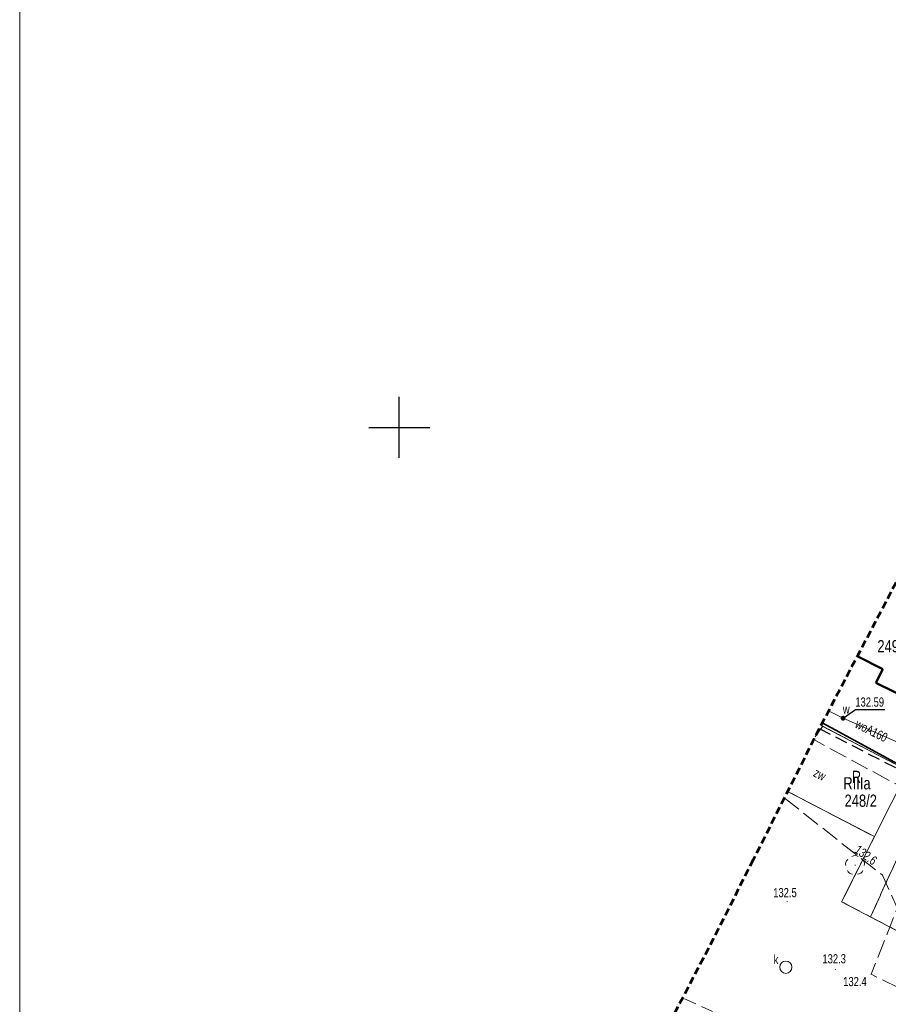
# Model space of a CAD drawing. Header units: centimetres. Extents: x 1590 to 6442358, y 1327 to 6703124.
# Tile 4 of 79: x 1809 to 1880, y 1580 to 1660. Entities that reach past the tile are written whole.
import ezdxf
from ezdxf.enums import TextEntityAlignment as Align

# ---------------------------------------------------------------- set-up
doc = ezdxf.new("R2010")
doc.units = ezdxf.units.CM
for name, pattern in [('TZ.430.7812.2024$0$1.0_0.5', [1.5, 1, -0.5]), ('TZ.430.7812.2024$0$1.5_0.5', [2, 1.5, -0.5]), ('TZ.430.7812.2024$0$2', [0.9, 0.6, -0.3]), ('TZ.430.7812.2024$0$219-500', [0]), ('TZ.430.7812.2024$0$egkk-500', [2, 1.5, -0.5]), ('TZ.430.7812.2024$0$egug-500', [1, 0.5, -0.5])]:
    doc.linetypes.add(name, pattern=pattern)
for name, color, linetype, lineweight in [('0_RAMKA', 7, 'Continuous', 25), ('TZ.430.7812.2024$0$!MPZP', 134, 'Continuous', 18), ('TZ.430.7812.2024$0$#RAMKA', 7, 'Continuous', 15)]:
    doc.layers.add(name, color=color, linetype=linetype, lineweight=lineweight)
for name, color, linetype in [('TZ.430.7812.2024$0$203-punkt graniczny', 7, 'Continuous'), ('TZ.430.7812.2024$0$209-oznaczenie konturu klasyfikacyjnego', 7, 'Continuous'), ('TZ.430.7812.2024$0$210-oznaczenie konturu użytku gruntowego', 7, 'Continuous'), ('TZ.430.7812.2024$0$211-numer działki ewidencyjnej', 7, 'Continuous'), ('TZ.430.7812.2024$0$217-kontur klasyfikacyjny', 7, 'Continuous'), ('TZ.430.7812.2024$0$218-kontur użytku gruntowego', 7, 'Continuous'), ('TZ.430.7812.2024$0$219-działka ewidencyjna', 7, 'Continuous'), ('TZ.430.7812.2024$0$312-budynek ewidencyjny', 7, 'Continuous'), ('TZ.430.7812.2024$0$chodnik', 7, 'Continuous'), ('TZ.430.7812.2024$0$drzewo liściaste', 7, 'Continuous'), ('TZ.430.7812.2024$0$komora podziemna', 7, 'Continuous'), ('TZ.430.7812.2024$0$obszar utwardzony', 7, 'Continuous'), ('TZ.430.7812.2024$0$obszar utwardzony-Atr17', 7, 'Continuous'), ('TZ.430.7812.2024$0$ogrodzenie trwałe', 7, 'Continuous'), ('TZ.430.7812.2024$0$pikieta naturalna', 7, 'Continuous'), ('TZ.430.7812.2024$0$pikieta naturalna-Atr2', 7, 'Continuous'), ('TZ.430.7812.2024$0$przewód wodociągowy', 7, 'Continuous'), ('TZ.430.7812.2024$0$przewód wodociągowy-Atr1', 7, 'Continuous'), ('TZ.430.7812.2024$0$rzędna', 7, 'Continuous'), ('TZ.430.7812.2024$0$rzędna-Atr2', 7, 'Continuous'), ('TZ.430.7812.2024$0$Wstawianie ramki sekcyjnej z opisem', 7, 'Continuous'), ('TZ.430.7812.2024$0$Zakres', 7, 'Continuous'), ('TZ.430.7812.2024$0$zasuwa lub zawór', 7, 'Continuous'), ('TZ.430.7812.2024$0$zasuwa lub zawór-Atr17', 7, 'Continuous')]:
    doc.layers.add(name, color=color, linetype=linetype)
doc.styles.add('TZ.430.7812.2024$0$STANDARD', font='Working1250', dxfattribs={"width": 0.75})
doc.linetypes.add('TZ.430.7812.2024$0$902-500', pattern='A,3.75,0,[1,ksztalty.shx,S=0.5,R=0,X=0,Y=0],3.75', length=7.5)

# ---------------------------------------------------------------- blocks, each defined once
blk = doc.blocks.new('TZ.430.7812.2024$0$203')
at = {"linetype": 'Continuous', "lineweight": 0}
h = blk.add_hatch(color=0, dxfattribs=at)
edge = h.paths.add_edge_path()
edge.add_arc((0, 0), 0.045, 0, 360)
blk = doc.blocks.new('TZ.430.7812.2024$0$PW01')
at = {"linetype": 'Continuous', "lineweight": 13}
h = blk.add_hatch(color=0, dxfattribs=at)
edge = h.paths.add_edge_path()
edge.add_arc((0, 0), 0.045, 0, 360)
blk = doc.blocks.new('TZ.430.7812.2024$0$OP021')
at = {"linetype": 'Continuous', "lineweight": 13}
h = blk.add_hatch(color=0, dxfattribs=at)
edge = h.paths.add_edge_path()
edge.add_arc((0, 0), 0.05, 0, 360)
at = {"color": 0, "linetype": 'Continuous', "lineweight": 13}
for centre, start, end in [((-0.38, 0.124), 121.308, 202.548), ((0, 0.4), 49.272, 130.728), ((0.38, 0.124), 337.452, 58.692), ((-0.235, -0.324), 193.221, 274.871), ((0.235, -0.324), 265.129, 346.779)]:
    blk.add_arc(centre, 0.4, start, end, dxfattribs=at)
blk = doc.blocks.new('TZ.430.7812.2024$0$US25')
at = {"linetype": 'Continuous', "lineweight": 0}
h = blk.add_hatch(color=0, dxfattribs=at)
edge = h.paths.add_edge_path()
edge.add_arc((0, 0), 0.2, 0, 360)
blk = doc.blocks.new('TZ.430.7812.2024$0$RAMKA500K')
at = {"color": 0}
for p, q in [((250, 47.5), (250, 52.5)), ((247.5, 50), (252.5, 50))]:
    blk.add_line(p, q, dxfattribs=at)
blk = doc.blocks.new('TZ.430.7812.2024')
at = {"layer": 'TZ.430.7812.2024$0$!MPZP', "color": 134, "linetype": 'TZ.430.7812.2024$0$1.0_0.5', "lineweight": 30}
blk.add_lwpolyline([(6442284.33, 5667525.38), (6442302.152, 5667516.253)], dxfattribs=at)
at = {"layer": 'TZ.430.7812.2024$0$#RAMKA', "color": 7, "linetype": 'Continuous', "lineweight": 18, "ltscale": 0.5, "elevation": 10.22}
blk.add_lwpolyline([(6442218.974, 5667339.173), (6442218.974, 5667487.673), (6442218.974, 5667636.173), (6442428.974, 5667636.173), (6442428.974, 5667487.673), (6442428.974, 5667339.173)], close=True, dxfattribs=at)
at = {"layer": 'TZ.430.7812.2024$0$217-kontur klasyfikacyjny', "color": 82, "linetype": 'TZ.430.7812.2024$0$egkk-500', "lineweight": 18, "flags": 128}
for points in [[(6442284.61, 5667525.57), (6442283.989, 5667524.703)], [(6442283.989, 5667524.703), (6442284.61, 5667525.57)], [(6442284.61, 5667525.57), (6442284.467, 5667525.645)], [(6442293.51, 5667520.93), (6442284.61, 5667525.57)], [(6442288.52, 5667509.99), (6442293.51, 5667520.93)], [(6442293.51, 5667520.93), (6442288.52, 5667509.99)], [(6442281.741, 5667520.241), (6442288.84, 5667516.55)], [(6442288.84, 5667516.55), (6442286.16, 5667511.23)], [(6442286.16, 5667511.23), (6442288.52, 5667509.99)], [(6442288.52, 5667509.99), (6442296.79, 5667505.66)]]:
    blk.add_lwpolyline(points, dxfattribs=at)
at = {"layer": 'TZ.430.7812.2024$0$218-kontur użytku gruntowego', "color": 82, "linetype": 'TZ.430.7812.2024$0$egug-500', "lineweight": 18, "flags": 128}
for points in [[(6442284.61, 5667525.57), (6442283.989, 5667524.703)], [(6442283.989, 5667524.703), (6442284.61, 5667525.57)], [(6442284.61, 5667525.57), (6442284.467, 5667525.645)], [(6442284.467, 5667525.645), (6442284.61, 5667525.57)], [(6442293.51, 5667520.93), (6442284.61, 5667525.57)], [(6442284.61, 5667525.57), (6442293.51, 5667520.93)], [(6442288.52, 5667509.99), (6442293.51, 5667520.93)], [(6442293.51, 5667520.93), (6442288.52, 5667509.99)], [(6442288.84, 5667516.55), (6442281.741, 5667520.241)], [(6442281.741, 5667520.241), (6442288.84, 5667516.55)], [(6442286.16, 5667511.23), (6442288.84, 5667516.55)], [(6442288.84, 5667516.55), (6442286.16, 5667511.23)], [(6442288.52, 5667509.99), (6442286.16, 5667511.23)], [(6442286.16, 5667511.23), (6442288.52, 5667509.99)], [(6442296.79, 5667505.66), (6442288.52, 5667509.99)], [(6442288.52, 5667509.99), (6442296.79, 5667505.66)]]:
    blk.add_lwpolyline(points, dxfattribs=at)
at = {"layer": 'TZ.430.7812.2024$0$219-działka ewidencyjna', "color": 7, "linetype": 'TZ.430.7812.2024$0$219-500', "lineweight": 18, "flags": 128}
for points in [[(6442284.466, 5667525.644), (6442291.56, 5667521.95)], [(6442288.84, 5667516.55), (6442291.56, 5667521.95)], [(6442281.74, 5667520.238), (6442288.84, 5667516.55)], [(6442286.16, 5667511.23), (6442288.84, 5667516.55)], [(6442286.16, 5667511.23), (6442296.79, 5667505.66)]]:
    blk.add_lwpolyline(points, dxfattribs=at)
at = {"layer": 'TZ.430.7812.2024$0$312-budynek ewidencyjny', "color": 7, "linetype": 'Continuous', "lineweight": 50, "flags": 128}
for points in [[(6442289.54, 5667530.24), (6442287.435, 5667531.289)], [(6442288.96, 5667529.11), (6442289.54, 5667530.24)], [(6442292.01, 5667527.63), (6442288.96, 5667529.11)]]:
    blk.add_lwpolyline(points, dxfattribs=at)
at = {"layer": 'TZ.430.7812.2024$0$chodnik', "color": 7, "linetype": 'TZ.430.7812.2024$0$1.0_0.5', "lineweight": 18, "flags": 128}
blk.add_lwpolyline([(6442272.471, 5667502.055), (6442294.79, 5667491.67), (6442296, 5667493.97), (6442294.29, 5667493.7), (6442273.157, 5667503.372)], dxfattribs=at)
at = {"layer": 'TZ.430.7812.2024$0$komora podziemna', "color": 34, "linetype": 'Continuous', "lineweight": 18}
blk.add_circle((6442281.597, 5667505.873), 0.5, dxfattribs=at)
at = {"layer": 'TZ.430.7812.2024$0$obszar utwardzony', "color": 7, "linetype": 'TZ.430.7812.2024$0$1.5_0.5', "lineweight": 18, "flags": 128}
blk.add_lwpolyline([(6442281.475, 5667519.712), (6442289.49, 5667513.4), (6442290.71, 5667510.73), (6442288.57, 5667505.3), (6442292.87, 5667503.19), (6442300.86, 5667517.07), (6442299.37, 5667517.85), (6442297.41, 5667518.88), (6442295.73, 5667518.08), (6442283.875, 5667524.477)], dxfattribs=at)
at = {"layer": 'TZ.430.7812.2024$0$ogrodzenie trwałe', "color": 7, "linetype": 'TZ.430.7812.2024$0$902-500', "lineweight": 35, "flags": 128}
blk.add_lwpolyline([(6442284.575, 5667525.852), (6442285.63, 5667525.27), (6442288.39, 5667523.77), (6442296.72, 5667519.22)], dxfattribs=at)
at = {"layer": 'TZ.430.7812.2024$0$przewód wodociągowy', "color": 5, "linetype": 'Continuous', "lineweight": 18, "flags": 128}
blk.add_lwpolyline([(6442301.67, 5667519.44), (6442301.5, 5667519.51), (6442286.28, 5667526.23), (6442285.088, 5667526.828)], dxfattribs=at)
at = {"layer": 'TZ.430.7812.2024$0$rzędna-Atr2', "color": 7, "flags": 128}
blk.add_lwpolyline([(6442286.28, 5667526.23), (6442287.28, 5667526.94), (6442289.679, 5667526.94)], dxfattribs=at)
at = {"layer": 'TZ.430.7812.2024$0$Zakres', "color": 6, "linetype": 'TZ.430.7812.2024$0$2', "lineweight": 53, "flags": 128}
blk.add_lwpolyline([(6442278.93, 5667514.66), (6442275.73, 5667508.31), (6442250.56, 5667460), (6442248.38, 5667452.57), (6442249.19, 5667444.88), (6442252.85, 5667438.06), (6442258.83, 5667433.14), (6442292.46, 5667415.06), (6442299.05, 5667412.89), (6442305.99, 5667413.1), (6442312.43, 5667415.66), (6442317.62, 5667420.27), (6442321.55, 5667425.24), (6442346.25, 5667449.96), (6442347.97, 5667451.91), (6442353.29, 5667458.83), (6442353.43, 5667459.03), (6442368.88, 5667479.64), (6442389.47, 5667506.98), (6442392.91, 5667514.25), (6442393.22, 5667522.28), (6442390.34, 5667529.79), (6442384.73, 5667535.55), (6442370.37, 5667545.31), (6442377.83, 5667559.12), (6442380.11, 5667566.38), (6442379.52, 5667573.96), (6442376.13, 5667580.77), (6442370.45, 5667585.83), (6442347.16, 5667599.66), (6442339.55, 5667602.29), (6442331.51, 5667601.71), (6442324.36, 5667598), (6442319.25, 5667591.77), (6442284.49, 5667525.69), (6442284.33, 5667525.38)], close=True, dxfattribs=at)
at = {"layer": 'TZ.430.7812.2024$0$203-punkt graniczny', "color": 7, "linetype": 'Continuous', "lineweight": 18}
for p in [(6442288.84, 5667516.55), (6442286.16, 5667511.23)]:
    blk.add_blockref('TZ.430.7812.2024$0$203', p, dxfattribs=at)
at = {"layer": 'TZ.430.7812.2024$0$drzewo liściaste', "color": 94, "linetype": 'Continuous', "lineweight": 18}
blk.add_blockref('TZ.430.7812.2024$0$OP021', (6442287.26, 5667514.21), dxfattribs=at)
at = {"layer": 'TZ.430.7812.2024$0$pikieta naturalna', "color": 7, "linetype": 'Continuous', "lineweight": 13}
for p in [(6442289.49, 5667513.4), (6442281.71, 5667511.24), (6442285.67, 5667505.7), (6442288.57, 5667505.3)]:
    blk.add_blockref('TZ.430.7812.2024$0$PW01', p, dxfattribs=at)
at = {"layer": 'TZ.430.7812.2024$0$rzędna', "color": 5, "linetype": 'Continuous', "lineweight": 18}
blk.add_blockref('TZ.430.7812.2024$0$PW01', (6442286.28, 5667526.23), dxfattribs=at)
at = {"layer": 'TZ.430.7812.2024$0$Wstawianie ramki sekcyjnej z opisem', "color": 7, "linetype": 'Continuous', "lineweight": 13}
blk.add_blockref('TZ.430.7812.2024$0$RAMKA500K', (6442000, 5667500), dxfattribs=at)
at = {"layer": 'TZ.430.7812.2024$0$zasuwa lub zawór', "color": 5, "linetype": 'Continuous', "lineweight": 18}
blk.add_blockref('TZ.430.7812.2024$0$US25', (6442286.28, 5667526.23), dxfattribs=at)
at = {"layer": 'TZ.430.7812.2024$0$209-oznaczenie konturu klasyfikacyjnego', "color": 82, "linetype": 'Continuous', "lineweight": 18, "style": 'TZ.430.7812.2024$0$STANDARD', "width": 0.79}
blk.add_text('RIIIa', height=1, dxfattribs=at).set_placement((6442286.3, 5667521.41), align=Align.TOP_LEFT)
at = {"layer": 'TZ.430.7812.2024$0$210-oznaczenie konturu użytku gruntowego', "color": 82, "linetype": 'Continuous', "lineweight": 18, "style": 'TZ.430.7812.2024$0$STANDARD', "width": 0.79}
blk.add_text('R', height=1, dxfattribs=at).set_placement((6442286.99, 5667520.93))
at = {"layer": 'TZ.430.7812.2024$0$211-numer działki ewidencyjnej', "color": 7, "linetype": 'Continuous', "lineweight": 18, "style": 'TZ.430.7812.2024$0$STANDARD', "width": 0.79}
for s, p in [('249/33', (6442289.079, 5667532.618)), ('248/2', (6442286.399, 5667519.987))]:
    blk.add_text(s, height=1, dxfattribs=at).set_placement(p, align=Align.TOP_LEFT)
at = {"layer": 'TZ.430.7812.2024$0$komora podziemna', "color": 34, "linetype": 'Continuous', "lineweight": 18, "style": 'TZ.430.7812.2024$0$STANDARD', "width": 0.765}
blk.add_text('k', height=0.75, dxfattribs=at).set_placement((6442280.605, 5667506.129))
at = {"layer": 'TZ.430.7812.2024$0$obszar utwardzony-Atr17', "color": 7, "style": 'TZ.430.7812.2024$0$STANDARD', "width": 0.765}
blk.add_text('zw', height=0.75, rotation=331.473, dxfattribs=at).set_placement((6442284.37, 5667521.63), align=Align.MIDDLE_CENTER)
at = {"layer": 'TZ.430.7812.2024$0$pikieta naturalna-Atr2', "color": 7, "style": 'TZ.430.7812.2024$0$STANDARD', "width": 0.765}
blk.add_text('132.6', height=0.75, rotation=323.863, dxfattribs=at).set_placement((6442287.15, 5667515.31))
for s, p in [('132.5', (6442280.57, 5667511.6)), ('132.3', (6442284.59, 5667506.19)), ('132.4', (6442286.29, 5667504.33))]:
    blk.add_text(s, height=0.75, dxfattribs=at).set_placement(p)
at = {"layer": 'TZ.430.7812.2024$0$przewód wodociągowy-Atr1', "color": 5, "style": 'TZ.430.7812.2024$0$STANDARD', "width": 0.765}
blk.add_text('woA160', height=0.75, rotation=333.362, dxfattribs=at).set_placement((6442288.597, 5667525.207), align=Align.MIDDLE_CENTER)
at = {"layer": 'TZ.430.7812.2024$0$rzędna-Atr2', "color": 5, "style": 'TZ.430.7812.2024$0$STANDARD', "width": 0.765}
blk.add_text('132.59', height=0.75, dxfattribs=at).set_placement((6442287.28, 5667526.948), align=Align.BOTTOM_LEFT)
at = {"layer": 'TZ.430.7812.2024$0$zasuwa lub zawór-Atr17', "color": 5, "style": 'TZ.430.7812.2024$0$STANDARD', "width": 0.765}
blk.add_text('w', height=0.75, dxfattribs=at).set_placement((6442286.26, 5667526.59))

msp = doc.modelspace()

# ---------------------------------------------------------------- block references
at = {"layer": '0_RAMKA', "transparency": 33554559}
msp.add_blockref('TZ.430.7812.2024', (-6440410.33, -5665923.18), dxfattribs=at)

doc.saveas('drawing.dxf')
